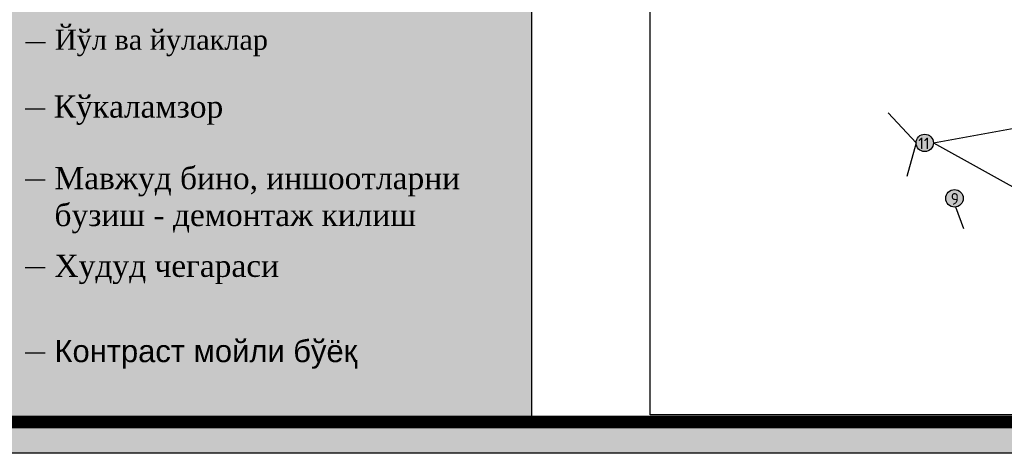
# Model space of a CAD drawing. Extents: x 398198 to 398512, y 4213857 to 4214102.
# Tile 2 of 36: x 398241 to 398319, y 4213857 to 4213892. Entities that reach past the tile are written whole.
import ezdxf

# ---------------------------------------------------------------- set-up
doc = ezdxf.new("R2010")
doc.units = 0
doc.header["$LTSCALE"] = 0.5
doc.header["$MEASUREMENT"] = 0
doc.layers.add('.', color=7, linetype='Continuous', lineweight=15)
doc.layers.add('выноска_координат', color=7, linetype='Continuous')
doc.styles.add('GOST-2.304_Type-B', font='GOST_Common.ttf')
doc.styles.add('MtXpl_Times_New_Roma', font='times.ttf')
picture_1 = doc.add_image_def('image2.png', size_in_pixel=(1496, 866))

# ---------------------------------------------------------------- blocks, each defined once
blk = doc.blocks.new('A$C3ba47d87')
at = {"layer": '.', "linetype": 'ByBlock', "lineweight": 25}
h = blk.add_hatch(color=30, dxfattribs=at)
h.dxf.hatch_style = 1
h.paths.add_polyline_path([(-0.0500089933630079, 1.125872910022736, 1), (-0.0500089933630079, -1.274127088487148, 1)])
at = {"layer": 'выноска_координат', "color": 0, "linetype": 'ByBlock', "lineweight": 25}
blk.add_circle((-0.0500089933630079, -0.07412708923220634), 1.199999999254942, dxfattribs=at)
at = {"layer": 'выноска_координат', "linetype": 'ByBlock', "style": 'GOST-2.304_Type-B'}
blk.add_text('8', height=1.6, dxfattribs=at).set_placement((-0.5665573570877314, -0.9437864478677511))
blk = doc.blocks.new('A$Cb66b0333')
at = {"layer": '.', "linetype": 'ByBlock', "lineweight": 25}
h = blk.add_hatch(color=30, dxfattribs=at)
h.dxf.hatch_style = 1
h.paths.add_polyline_path([(-0.2161635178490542, 1.15908391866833, 1), (-0.2161635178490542, -1.240916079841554, 1)])
at = {"layer": 'выноска_координат', "color": 0, "linetype": 'ByBlock', "lineweight": 25}
blk.add_circle((-0.2161635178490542, -0.04091608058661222), 1.199999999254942, dxfattribs=at)
at = {"layer": 'выноска_координат', "linetype": 'ByBlock', "style": 'GOST-2.304_Type-B'}
blk.add_text('9', height=1.6, dxfattribs=at).set_placement((-0.7327118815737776, -0.910575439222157))
blk = doc.blocks.new('A$Ca802a11f')
at = {"layer": '.', "linetype": 'ByBlock', "lineweight": 25}
h = blk.add_hatch(color=30, dxfattribs=at)
h.dxf.hatch_style = 1
h.paths.add_polyline_path([(0.04873107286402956, 1.024986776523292, 1), (0.04873107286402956, -1.375013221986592, 1)])
at = {"layer": 'выноска_координат', "color": 0, "linetype": 'ByBlock', "lineweight": 25}
blk.add_circle((0.04873107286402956, -0.1750132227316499), 1.199999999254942, dxfattribs=at)
at = {"layer": 'выноска_координат', "linetype": 'ByBlock', "style": 'GOST-2.304_Type-B'}
blk.add_text('11', height=1.6, dxfattribs=at).set_placement((-0.8333475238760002, -1.044672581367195))
blk = doc.blocks.new('A$C5a468217')
at = {"layer": '.', "linetype": 'ByBlock', "lineweight": 25}
h = blk.add_hatch(color=30, dxfattribs=at)
h.dxf.hatch_style = 1
h.paths.add_polyline_path([(0.04873107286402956, 1.357132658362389, 1), (0.04873107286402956, -1.042867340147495, 1)])
at = {"layer": 'выноска_координат', "color": 0, "linetype": 'ByBlock', "lineweight": 25}
blk.add_circle((0.04873107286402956, 0.1571326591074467), 1.199999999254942, dxfattribs=at)
at = {"layer": 'выноска_координат', "linetype": 'ByBlock', "style": 'GOST-2.304_Type-B'}
blk.add_text('12', height=1.6, dxfattribs=at).set_placement((-0.8333475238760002, -0.7125266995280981))
blk = doc.blocks.new('A$C83613da6')
at = {"layer": '.', "linetype": 'ByBlock', "lineweight": 25}
h = blk.add_hatch(color=30, dxfattribs=at)
h.dxf.hatch_style = 1
h.paths.add_polyline_path([(0.04961810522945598, 1.257299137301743, 1), (0.04961810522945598, -1.142700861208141, 1)])
at = {"layer": 'выноска_координат', "color": 0, "linetype": 'ByBlock', "lineweight": 25}
blk.add_circle((0.04961810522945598, 0.05729913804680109), 1.199999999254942, dxfattribs=at)
at = {"layer": 'выноска_координат', "linetype": 'ByBlock', "style": 'GOST-2.304_Type-B'}
blk.add_text('10', height=1.6, dxfattribs=at).set_placement((-0.8989150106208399, -0.8123602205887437))
blk = doc.blocks.new('цаапекпк')
at = {"layer": 'выноска_координат', "color": 30, "linetype": 'ByBlock', "lineweight": 30}
for points in [[(852.823795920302, 95.60067688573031), (855.6960802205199, 94.34996451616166)], [(852.823795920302, 95.60067688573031), (855.7356564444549, 91.81851666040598)], [(899.651202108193, 94.06601398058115), (903.1917654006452, 91.05460619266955)], [(836.8827528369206, 87.27944260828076), (833.034092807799, 91.40654405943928)], [(839.2827528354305, 87.27944260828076), (853.4523501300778, 89.84248316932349)], [(836.8827528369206, 87.27944260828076), (835.6248712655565, 82.64831864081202)], [(839.2827528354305, 87.27944260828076), (853.129251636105, 79.6160419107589)], [(878.8621085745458, 87.25090756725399), (880.5381136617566, 85.69808879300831)], [(899.2189806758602, 84.3873533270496), (901.1688334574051, 82.45528234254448)], [(875.5563355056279, 84.0091448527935), (877.6649672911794, 79.83177741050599)], [(875.5621083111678, 84.01650251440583), (877.093232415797, 82.79359352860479)], [(842.3271501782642, 78.44203418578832), (843.4341582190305, 75.47872939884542)]]:
    blk.add_lwpolyline(points, dxfattribs=at)
for name, p in [('A$C3ba47d87', (910.4077507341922, 109.4730947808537)), ('A$C3ba47d87', (910.4077507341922, 109.4730947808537)), ('A$Cb66b0333', (910.5785533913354, 100.0066972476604)), ('A$Cb66b0333', (910.5785533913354, 100.0066972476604)), ('A$Cb66b0333', (910.5785533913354, 100.0066972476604)), ('A$Cb66b0333', (910.5785533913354, 100.0066972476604)), ('A$C5a468217', (851.7213935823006, 96.01780624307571)), ('A$Cb66b0333', (853.896876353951, 94.10658768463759)), ('A$Cb66b0333', (853.896876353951, 94.10658768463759)), ('A$Cb66b0333', (853.896876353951, 94.10658768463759)), ('A$Cb66b0333', (853.896876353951, 94.10658768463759)), ('A$C3ba47d87', (898.9079012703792, 95.04050739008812)), ('A$C3ba47d87', (898.9079012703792, 95.04050739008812)), ('A$Ca802a11f', (878.8133775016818, 88.62592078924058)), ('A$Ca802a11f', (878.8133775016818, 88.62592078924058)), ('A$Ca802a11f', (878.8133775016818, 88.62592078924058)), ('A$Ca802a11f', (878.8133775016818, 88.62592078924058)), ('A$Ca802a11f', (838.0340217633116, 87.45445583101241)), ('A$Ca802a11f', (838.0340217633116, 87.45445583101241)), ('A$Ca802a11f', (838.0340217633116, 87.45445583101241)), ('A$Ca802a11f', (838.0340217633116, 87.45445583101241)), ('A$C83613da6', (874.565517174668, 84.69625295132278)), ('A$C83613da6', (874.565517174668, 84.69625295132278)), ('A$C83613da6', (874.565517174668, 84.69625295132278)), ('A$C83613da6', (874.565517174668, 84.69625295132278)), ('A$Cb66b0333', (899.0787039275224, 85.57410985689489)), ('A$Cb66b0333', (899.0787039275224, 85.57410985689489)), ('A$Cb66b0333', (899.0787039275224, 85.57410985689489)), ('A$Cb66b0333', (899.0787039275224, 85.57410985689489)), ('A$Cb66b0333', (842.397026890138, 79.67400029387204)), ('A$Cb66b0333', (842.397026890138, 79.67400029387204)), ('A$Cb66b0333', (842.397026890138, 79.67400029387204)), ('A$Cb66b0333', (842.397026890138, 79.67400029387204))]:
    blk.add_blockref(name, p, dxfattribs=at)
at = {"layer": 'выноска_координат', "color": 0, "linetype": 'ByBlock', "lineweight": 25}
image = blk.add_image(picture_1, insert=(800.2366657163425, 49.78365477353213), size_in_units=(113.97343253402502, 65.9765993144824), dxfattribs=at)
image.dxf.flags = 7

msp = doc.modelspace()

# ---------------------------------------------------------------- hatches: boundary and pattern name
at = {"layer": '.', "linetype": 'Continuous', "lineweight": 35, "true_color": 0xffffff}
h = msp.add_hatch(color=7, dxfattribs=at)
h.dxf.hatch_style = 1
h.paths.add_polyline_path([(398214.8889131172, 4214067.263912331), (398511.8889131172, 4214067.263912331), (398511.8889131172, 4213857.263912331), (398214.8889131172, 4213857.263912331)])
h.paths.add_polyline_path([(398224.8889131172, 4214064.763912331), (398509.3889131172, 4214064.763912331), (398509.3889131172, 4213859.763912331), (398224.8889131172, 4213859.763912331)], flags=16)
h = msp.add_hatch(color=7, dxfattribs=at)
h.dxf.hatch_style = 1
h.paths.add_polyline_path([(398224.8889131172, 4213915.986319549), (398281.4136291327, 4213915.986319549), (398281.4136291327, 4213859.763912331), (398224.8889131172, 4213859.763912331)])

# ---------------------------------------------------------------- linework, layer by layer
msp.add_lwpolyline([(398214.8889131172, 4214067.263912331), (398511.8889131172, 4214067.263912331), (398511.8889131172, 4213857.263912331), (398214.8889131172, 4213857.263912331)], close=True)
at = {"const_width": 1}
msp.add_lwpolyline([(398224.8889131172, 4214064.763912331), (398509.3889131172, 4214064.763912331), (398509.3889131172, 4213859.763912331), (398224.8889131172, 4213859.763912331)], close=True, dxfattribs=at)
at = {"color": 7, "linetype": 'Continuous', "true_color": 0xffffff}
msp.add_lwpolyline([(398224.8889131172, 4213915.986319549), (398281.4136291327, 4213915.986319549), (398281.4136291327, 4213859.763912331), (398224.8889131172, 4213859.763912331)], close=True, dxfattribs=at)
for points in [[(398241.1404580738, 4213889.997328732), (398242.7361668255, 4213889.997328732)], [(398241.1104024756, 4213884.707178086), (398242.7061112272, 4213884.707178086)], [(398241.1104024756, 4213879.042277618), (398242.7061112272, 4213879.042277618)], [(398241.1104024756, 4213872.057786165), (398242.7061112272, 4213872.057786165)], [(398241.1104024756, 4213865.266567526), (398242.7061112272, 4213865.266567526)]]:
    msp.add_lwpolyline(points)

# ---------------------------------------------------------------- block references
at = {"color": 0, "linetype": 'Continuous', "xscale": 0.5777260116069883, "yscale": 0.5777260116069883, "zscale": 0.5777260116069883}
msp.add_blockref('цаапекпк', (397828.5385685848, 4213831.56880569), dxfattribs=at)

# ---------------------------------------------------------------- texts
at = {"color": 0, "insert": (398243.4796057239, 4213891.00913424), "char_height": 1.594454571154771, "width": 44.03962680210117, "attachment_point": 1, "style": 'MtXpl_Times_New_Roma'}
msp.add_mtext('Йўл ва йулаклар', dxfattribs=at)
at = {"color": 0, "linetype": 'ByBlock', "lineweight": 30, "char_height": 1.762908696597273, "attachment_point": 1, "style": 'MtXpl_Times_New_Roma'}
for s, insert, width in [('Кўкаламзор', (398243.3880572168, 4213885.767633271), 13.19067516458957), ('Мавжуд бино, иншоотларни \\Pбузиш - демонтаж килиш', (398243.4468302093, 4213880.065731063), 60.34943606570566), ('Худуд чегараси', (398243.4468302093, 4213873.08123961), 60.34943606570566), ('{\\fArial|b0|i0|c204|p34;Контраст мойли бўёқ}', (398243.4468302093, 4213866.290020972), 60.34943606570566)]:
    msp.add_mtext(s, dxfattribs=dict(at, insert=insert, width=width))

doc.saveas('drawing.dxf')
